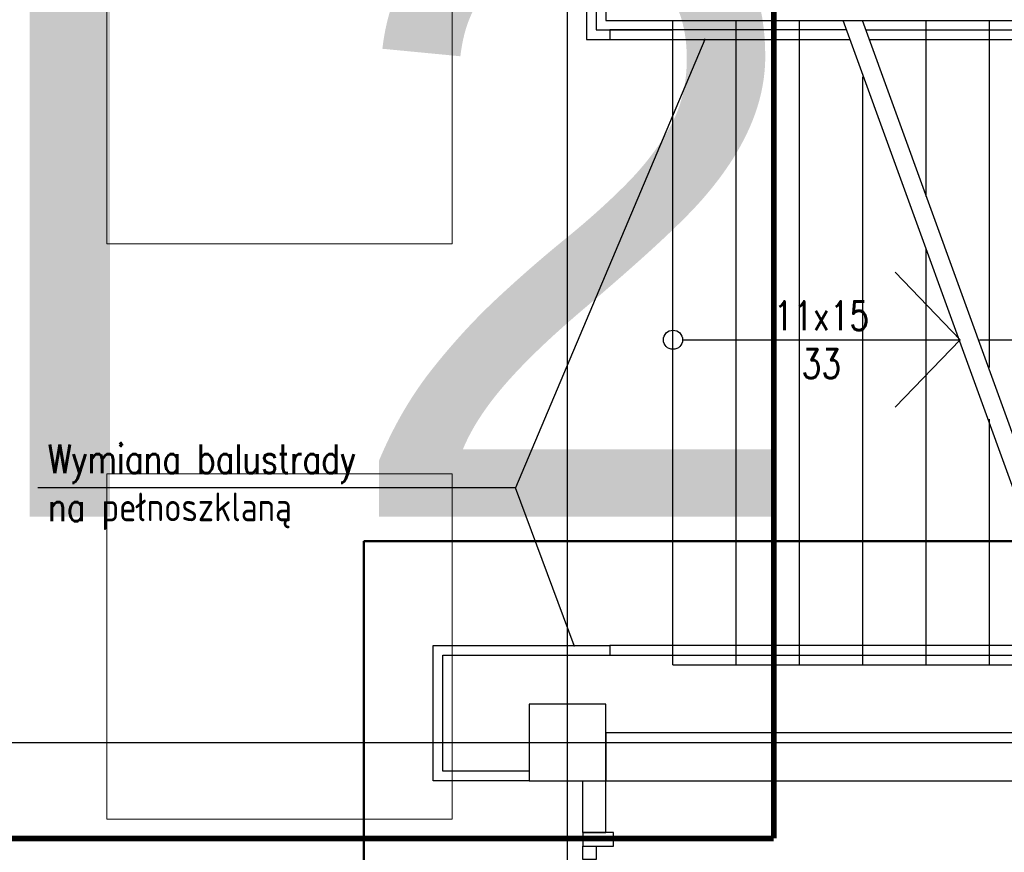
# Model space of a CAD drawing. Header units: centimetres. Extents: x -228435 to 111511, y -89367 to 428125.
# Tile 120 of 219: x -37395 to -32263, y 81527 to 85869. Entities that reach past the tile are written whole.
import ezdxf

# ---------------------------------------------------------------- set-up
doc = ezdxf.new("R2010")
doc.units = ezdxf.units.CM
doc.header["$LTSCALE"] = 50
for name, pattern in [('DASHDOT', [25.4, 12.7, -6.35, 0, -6.35]), ('DASHDOT2', [12.7, 6.35, -3.175, 0, -3.175]), ('HIDDENX2', [19.05, 12.7, -6.35])]:
    doc.linetypes.add(name, pattern=pattern)
doc.layers.get('0').update_dxf_attribs({"color": 8})
for name, color, linetype in [('ARCH_INFO_OPISY', 8, 'Continuous'), ('ARCH_INFO_OSIE_IST', 8, 'DASHDOT2'), ('ARCH_INFO_SCHODY_IST', 8, 'Continuous'), ('ARCH_MUROWANE_IST', 8, 'Continuous'), ('ARCH_PROFILE', 8, 'Continuous'), ('ARCH_SCHODY_IST', 8, 'Continuous'), ('ARCH_ŻELBET_IST', 8, 'Continuous'), ('bgde-tekst', 7, 'Continuous'), ('bgde_urządzenia', 3, 'Continuous'), ('Osie rzutów$0$ARCH_INFO_OSIE_OPISY_IST', 8, 'Continuous')]:
    doc.layers.add(name, color=color, linetype=linetype)
doc.layers.add('ARCH_LINIE PRZEKROJOWE', color=8, linetype='Continuous', lineweight=25)
doc.layers.add('ARCH_SUFITY_PODWIESZANE', color=8, linetype='HIDDENX2', lineweight=9)
doc.styles.add('Arial', font='ARIAL.TTF')
doc.styles.add('ROMANS-50-CM', font='romans.shx', dxfattribs={"width": 0.8, "height": 10})
doc.dimstyles.new('ISO-25', dxfattribs={"dimtxt": 2.5, "dimasz": 2.5, "dimexe": 1.25, "dimexo": 0.625, "dimtad": 1, "dimtxsty": 'Standard', "dimcen": 2.5, "dimadec": 0, "dimazin": 0, "dimtfac": 1, "dimtmove": 0, "dimatfit": 3, "dimfxl": 0, "dimarcsym": 0})

# ---------------------------------------------------------------- blocks, each defined once
blk = doc.blocks.new('Linie przekrojowe')
at = {"layer": 'ARCH_LINIE PRZEKROJOWE', "linetype": 'DASHDOT', "ltscale": 5, "const_width": 3, "flags": 128}
for points in [[(8760, 12660), (8760, 13492.26)], [(8110, 12660), (8760, 12660)]]:
    blk.add_lwpolyline(points, dxfattribs=at)
blk = doc.blocks.new('SU Lampy kwadratowe +0')
at = {"layer": 'ARCH_SUFITY_PODWIESZANE', "ltscale": 2.5}
for points in [[(8420, 13150), (8600, 13150), (8600, 12970), (8420, 12970)], [(8420, 12850), (8600, 12850), (8600, 12670), (8420, 12670)]]:
    blk.add_lwpolyline(points, close=True, dxfattribs=at)
blk = doc.blocks.new('Osie rzutów')
at = {"layer": 'ARCH_INFO_OSIE_IST', "ltscale": 10}
for p, q in [((8660, 12255), (8660, 14290.38)), ((7947.38, 12710), (13655, 12710))]:
    blk.add_line(p, q, dxfattribs=at)

msp = doc.modelspace()

# ---------------------------------------------------------------- linework, layer by layer
at = {"layer": 'ARCH_INFO_SCHODY_IST', "elevation": 630}
for points in [[(-33940, 84200), (-32493.27248, 84200), (-32832.5972, 84552.14251)], [(-32393.27248, 84200), (-30690, 84200), (-31029.32472, 84552.14251)], [(-33940, 84200), (-32493.27248, 84200), (-32832.5972, 83847.85749)]]:
    msp.add_lwpolyline(points, dxfattribs=at)
at = {"layer": 'ARCH_INFO_SCHODY_IST'}
msp.add_circle((-33990, 84200, 630), 50, dxfattribs=at)
at = {"layer": 'ARCH_MUROWANE_IST', "ltscale": 4}
for p, q in [((-34460, 81630, 630), (-34460, 81900, 630)), ((-34340, 81630, 630), (-34340, 81900, 630)), ((-34460, 81630, 630), (-34340, 81630, 630))]:
    msp.add_line(p, q, dxfattribs=at)
at = {"layer": 'ARCH_MUROWANE_IST', "ltscale": 4, "elevation": 630}
msp.add_lwpolyline([(-34340, 81900), (-28740, 81900), (-28740, 82150), (-34340, 82150)], close=True, dxfattribs=at)
at = {"layer": 'ARCH_PROFILE', "elevation": 630}
for points in [[(-34460, 81630), (-34460, 81560), (-34300, 81560), (-34300, 81630)], [(-34390, 81490), (-34460, 81490), (-34460, 81560), (-34390, 81560)]]:
    msp.add_lwpolyline(points, close=True, dxfattribs=at)
at = {"layer": 'ARCH_SCHODY_IST'}
for p, q in [((-33990, 85865, 630), (-26190, 85865, 630)), ((-33990, 82505, 630), (-33990, 85865, 630)), ((-33660, 82505, 630), (-33660, 85865, 630)), ((-33330, 82505, 630), (-33330, 85865, 630)), ((-31883.56416, 82505, 630), (-33102.9808, 85865, 630)), ((-31783.56416, 82505, 630), (-33002.9808, 85865, 630)), ((-32670, 84947.4994, 630), (-32670, 85865, 630)), ((-32340, 84055.83337, 630), (-32340, 85865, 630)), ((-33000, 82505, 630), (-33000, 85571.31211, 630)), ((-32670, 82505, 630), (-32670, 84678.26214, 630)), ((-32340, 82505, 630), (-32340, 83785.21216, 630)), ((-33990, 82505, 630), (-26190, 82505, 630))]:
    msp.add_line(p, q, dxfattribs=at)
at = {"layer": 'ARCH_SCHODY_IST', "elevation": 630}
for points in [[(-32966.02878, 85765), (-25740, 85765), (-25740, 86435), (-33990, 86435), (-34440, 86435), (-34440, 85765), (-33990, 85765)], [(-32984.50479, 85815), (-25790, 85815), (-25790, 86385), (-33990, 86385), (-34390, 86385), (-34390, 85815), (-33990, 85815)], [(-26190, 85865), (-25840, 85865), (-25840, 86335), (-33990, 86335), (-34340, 86335), (-34340, 85865), (-33990, 85865)], [(-33084.50479, 85815), (-34320, 85815), (-34320, 85765), (-33066.02878, 85765)], [(-34740, 81900), (-35240, 81900), (-35240, 82605), (-34320, 82605)], [(-31920.51618, 82605), (-34320, 82605), (-34320, 82555), (-31902.04017, 82555)], [(-34740, 81950), (-35190, 81950), (-35190, 82555), (-34320, 82555)]]:
    msp.add_lwpolyline(points, dxfattribs=at)
at = {"layer": 'ARCH_ŻELBET_IST', "ltscale": 4, "elevation": 630}
msp.add_lwpolyline([(-34740, 81900), (-34340, 81900), (-34340, 82300), (-34740, 82300)], close=True, dxfattribs=at)
at = {"layer": 'bgde_urządzenia', "lineweight": 50}
msp.add_lwpolyline([(-35600.36836, 83149.22843), (-24003.05851, 83149.22843), (-24003.05851, 75105.06643), (-35600.36836, 75105.06643)], close=True, dxfattribs=at)

# ---------------------------------------------------------------- block references
at = {"xscale": 10, "yscale": 10, "zscale": 10}
msp.add_blockref('Linie przekrojowe', (-121065, -45000, -5670), dxfattribs=at)
at = {"layer": 'ARCH_SUFITY_PODWIESZANE', "ltscale": 2.5, "xscale": 10, "yscale": 10, "zscale": 10}
msp.add_blockref('SU Lampy kwadratowe +0', (-121140, -45000, -5670), dxfattribs=at)
at = {"layer": 'Osie rzutów$0$ARCH_INFO_OSIE_OPISY_IST', "xscale": 10, "yscale": 10, "zscale": 10}
msp.add_blockref('Osie rzutów', (-121140, -45000, 630), dxfattribs=at)

# ---------------------------------------------------------------- texts
at = {"layer": 'ARCH_INFO_OPISY', "insert": (-37247.2581, 83653.58605, 630), "char_height": 150, "width": 2775.7341876, "attachment_point": 1, "style": 'ROMANS-50-CM'}
msp.add_mtext('Wymiana balustrady\\Pna pełnoszklaną', dxfattribs=at)
at = {"layer": 'ARCH_INFO_SCHODY_IST', "insert": (-33216.63624, 84200, 630), "char_height": 150, "width": 100, "attachment_point": 5, "style": 'ROMANS-50-CM'}
msp.add_mtext('11x15 33', dxfattribs=at)
at = {"layer": 'bgde-tekst', "color": 5, "style": 'Arial'}
msp.add_text('WT2', height=3240, dxfattribs=at).set_placement((-42785.95432, 83277.28419, -274269.18915))

# ---------------------------------------------------------------- leaders
at = {"layer": 'ARCH_INFO_OPISY'}
for points in [[(-33824.82344, 85765, 630), (-34809.90993, 83428.20628, 630), (-37299.26675, 83428.20628, 630)], [(-34504.45168, 82605, 630), (-34809.90993, 83428.20628, 630), (-37299.26675, 83428.20628, 630)]]:
    msp.add_leader(points, dimstyle='ISO-25', override={"dimscale": 5, "dimasz": 2, "dimtad": 0, "dimldrblk": 'Dot'}, dxfattribs=at)

doc.saveas('drawing.dxf')
